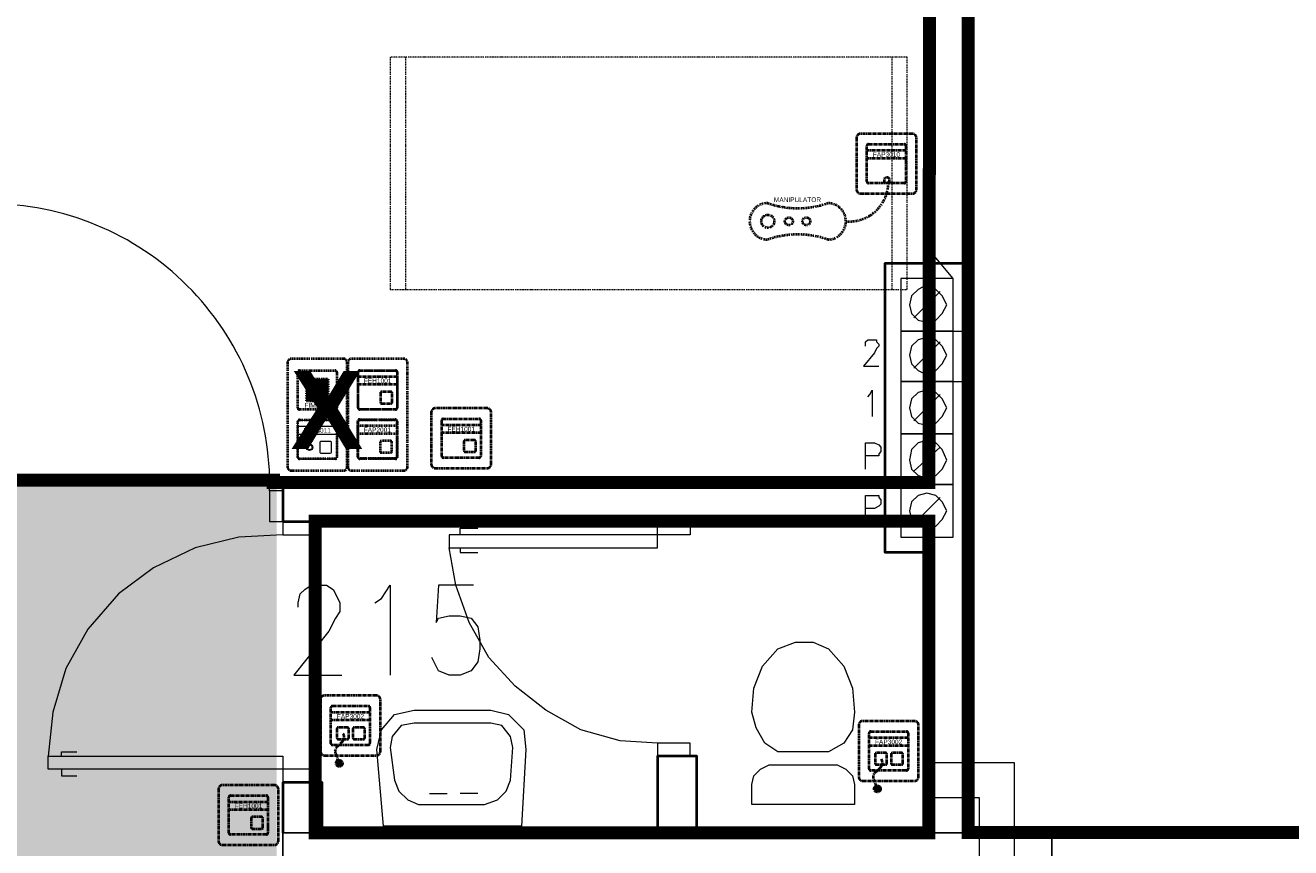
# Model space of a CAD drawing. Header units: millimetres. Extents: x 1 to 17496, y 1 to 30809.
# Tile 214 of 256: x 12491 to 12977, y 21784 to 22100. Entities that reach past the tile are written whole.
import ezdxf
from ezdxf.enums import TextEntityAlignment as Align

# ---------------------------------------------------------------- set-up
doc = ezdxf.new("R2010")
doc.units = ezdxf.units.MM
doc.linetypes.add('BORDER', pattern=[1.75, 0.5, -0.25, 0.5, -0.25, 0, -0.25])
doc.linetypes.add('CENTER', pattern=[2, 1.25, -0.25, 0.25, -0.25])
for name, color, linetype, lineweight in [('0_Przyz_do demontażu', 1, 'CENTER', 40), ('0_Przyz_FAP2001', 1, 'BORDER', 40), ('0_Przyz_FAP3002', 1, 'CENTER', 40), ('0_Przyz_FAP3010', 1, 'CENTER', 40), ('0_Przyz_FEH-1001', 1, 'CENTER', 40), ('0_Przyz_FIM1100', 1, 'BORDER', 40), ('0_Przyz_Manipulator', 1, 'BORDER', 40), ('0_Przyz_Ramka x4', 1, 'BORDER', 40), ('0_Przyz_Sala chorych', 5, 'BORDER', 40), ('0_Przyz_WC pacjenta', 30, 'CENTER', 40), ('0_Przyz_łóżko', 150, 'BORDER', 40), ('2DE_OBJ_ABB-SIGNAL', 7, 'Continuous', 18), ('N_SSP_ewakuacja', 4, 'CENTER', 40)]:
    doc.layers.add(name, color=color, linetype=linetype, lineweight=lineweight)
for name, color, linetype in [('2DE_TXTMARK', 41, 'Continuous'), ('2DE_TXTNUM', 11, 'Continuous'), ('PDF _Geometria', 7, 'Continuous')]:
    doc.layers.add(name, color=color, linetype=linetype)
doc.styles.add('arial', font='arialbd.ttf')
doc.styles.add('CP_ATTR', font='ARIAL.TTF')
doc.styles.add('CP_ELATT', font='ARIAL.TTF')

# ---------------------------------------------------------------- blocks, each defined once
blk = doc.blocks.new('2de_abb_sig_045_1psoxj')
blk.add_lwpolyline([(0, 20), (0, 0, 0.414214), (1.5, -1.5), (21.5, -1.5, 0.414214), (23, 0), (23, 20, 0.414214), (21.5, 21.5), (1.5, 21.5, 0.414214)], format="xyb", close=True)
at = {"flags": 128}
for points in [[(4, 3.1), (4, 16.9)], [(4.6, 17.5), (18.4, 17.5)], [(19, 16.9), (19, 3.1)], [(18.4, 2.5), (4.6, 2.5)]]:
    blk.add_lwpolyline(points, dxfattribs=at)
for centre, start, end in [((4.6, 16.9), 90, 180), ((18.4, 16.9), 0, 90), ((4.6, 3.1), 180, 270), ((18.4, 3.1), 270, 0)]:
    blk.add_arc(centre, 0.6, start, end)
at = {"linetype": 'Continuous', "style": 'CP_ATTR', "flags": 9}
for tag in ['NAME', 'ARTICLE', 'MARK2', 'OTHER1', 'PRODUCT-TYPE', 'ORDER-NO', 'PRODUCER', 'VOLTAGE', 'CURRENT', 'POWER', 'CHARACTER', 'IP', 'OTHER', 'LINK', 'WEIGHT', 'NUMBER', 'GROUP', 'FUNCTION', 'EL-STATUS']:
    blk.add_attdef(tag, text='', height=0.00005, dxfattribs=at).set_placement((0, 0), align=Align.MIDDLE_LEFT)
at = {"layer": '2DE_TXTMARK', "linetype": 'ByBlock', "style": 'CP_ATTR', "width": 0.8, "flags": 8}
blk.add_attdef('MARK1', text='', height=1.8, dxfattribs=at).set_placement((11.5, 27), align=Align.CENTER)
at = {"layer": '2DE_TXTNUM', "style": 'CP_ELATT', "width": 0.8}
blk.add_attdef('TAG', text='', height=2.5, dxfattribs=at).set_placement((11.5, 23), align=Align.CENTER)
blk = doc.blocks.new('2de_abb_sig_012_53oms7o')
at = {"layer": '0_Przyz_FAP3010', "color": 1}
for p, q in [((15, 5), (0, 5)), ((15, 2), (0, 2)), ((6.68, -7.5), (6.68, -5.79)), ((8.63, -7.5), (8.63, -5.79))]:
    blk.add_line(p, q, dxfattribs=at)
at = {"layer": '0_Przyz_FAP3010', "color": 1, "flags": 128}
for points in [[(0, -6.9), (0, 6.9)], [(0.6, 7.5), (14.4, 7.5)], [(15, 6.9), (15, -6.9)], [(14.4, -7.5), (0.6, -7.5)]]:
    blk.add_lwpolyline(points, dxfattribs=at)
at = {"layer": '0_Przyz_FAP3010', "color": 1}
for centre, radius, start, end in [((0.6, 6.9), 0.6, 90, 180), ((14.4, 6.9), 0.6, 0, 90), ((0.6, -6.9), 0.6, 180, 270), ((7.65, -6.54), 1.23, 37.6692, 142.3308), ((14.4, -6.9), 0.6, 270, 0)]:
    blk.add_arc(centre, radius, start, end, dxfattribs=at)
at = {"layer": '0_Przyz_FAP3010', "color": 1, "style": 'CP_ELATT', "width": 0.8}
blk.add_attdef('TAG', text='', height=2.5, dxfattribs=at).set_placement((7.5, 9), align=Align.CENTER)
at = {"layer": '0_Przyz_FAP3010', "color": 1, "linetype": 'ByBlock', "style": 'CP_ATTR', "width": 0.8, "flags": 8}
blk.add_attdef('MARK1', text='', height=1.8, dxfattribs=at).set_placement((7.5, 3.5), align=Align.MIDDLE_CENTER)
at = {"layer": '0_Przyz_FAP3010', "color": 1, "linetype": 'Continuous', "style": 'CP_ATTR', "flags": 9}
for tag in ['NAME', 'ARTICLE', 'MARK2', 'OTHER1', 'PRODUCT-TYPE', 'ORDER-NO', 'PRODUCER', 'VOLTAGE', 'CURRENT', 'POWER', 'CHARACTER', 'IP', 'OTHER', 'LINK', 'WEIGHT', 'NUMBER', 'GROUP', 'FUNCTION', 'EL-STATUS']:
    blk.add_attdef(tag, text='', height=0.00005, dxfattribs=at).set_placement((0, -6.9), align=Align.MIDDLE_LEFT)
blk = doc.blocks.new('2de_abb_sig_011_53jswgj')
blk.add_hatch(color=256).paths.add_polyline_path([(4.43, -14.56, 0.52796), (2.73, -13.39, 1.894083)])
for p, q in [((15, 5), (0, 5)), ((15, 2), (0, 2)), ((2.32, -1.2), (2.32, -4.8)), ((6.38, -0.75), (2.76, -0.75)), ((6.82, -4.8), (6.82, -1.2)), ((6.82, -4.35), (6.82, -4.35)), ((8.47, -1.2), (8.47, -4.8)), ((12.53, -0.75), (8.91, -0.75)), ((12.97, -4.8), (12.97, -1.2)), ((12.97, -4.35), (12.97, -4.35)), ((2.77, -5.25), (6.37, -5.25)), ((4.46, -6.18), (2.81, -7.85)), ((8.92, -5.25), (12.52, -5.25)), ((1.71, -10.8), (3.18, -14.56))]:
    blk.add_line(p, q)
at = {"flags": 128}
for points in [[(0, -6.9), (0, 6.9)], [(0.6, 7.5), (14.4, 7.5)], [(15, 6.9), (15, -6.9)], [(14.4, -7.5), (0.6, -7.5)]]:
    blk.add_lwpolyline(points, dxfattribs=at)
blk.add_circle((3.18, -14.56), 1.25)
for centre, radius, start, end in [((0.6, 6.9), 0.6, 90, 180), ((14.4, 6.9), 0.6, 0, 90), ((2.77, -1.2), 0.45, 88.7598, 180), ((2.77, -4.8), 0.45, 180, 270), ((2.77, -4.52), 2.36, 315.5514, 40.269), ((6.37, -1.2), 0.45, 0, 91.2402), ((6.37, -4.8), 0.45, 270, 0), ((8.92, -1.2), 0.45, 88.7598, 180), ((8.92, -4.8), 0.45, 180, 270), ((12.52, -1.2), 0.45, 0, 91.2402), ((12.52, -4.8), 0.45, 270, 0), ((0.6, -6.9), 0.6, 180, 270), ((3.91, -9.94), 2.36, 117.738, 201.3291), ((14.4, -6.9), 0.6, 270, 0)]:
    blk.add_arc(centre, radius, start, end)
at = {"linetype": 'Continuous', "style": 'CP_ATTR', "flags": 9}
for tag in ['NAME', 'ARTICLE', 'MARK2', 'OTHER1', 'PRODUCT-TYPE', 'ORDER-NO', 'PRODUCER', 'VOLTAGE', 'CURRENT', 'POWER', 'CHARACTER', 'IP', 'OTHER', 'LINK', 'WEIGHT', 'NUMBER', 'GROUP', 'FUNCTION', 'EL-STATUS']:
    blk.add_attdef(tag, text='', height=0.00005, dxfattribs=at).set_placement((0, -6.9), align=Align.MIDDLE_LEFT)
at = {"layer": '2DE_TXTMARK', "linetype": 'ByBlock', "style": 'CP_ATTR', "width": 0.8, "flags": 8}
blk.add_attdef('MARK1', text='', height=1.8, dxfattribs=at).set_placement((7.5, 3.5), align=Align.MIDDLE_CENTER)
at = {"layer": '2DE_TXTNUM', "style": 'CP_ELATT', "width": 0.8}
blk.add_attdef('TAG', text='', height=2.5, dxfattribs=at).set_placement((7.5, 9), align=Align.CENTER)
blk = doc.blocks.new('2de_abb_sig_001_fzxmh7f')
for p, q in [((15, 5), (0, 5)), ((15, 2), (0, 2)), ((8.57, -1.2), (8.57, -4.8)), ((12.63, -0.75), (9.01, -0.75)), ((13.07, -4.8), (13.07, -1.2)), ((13.07, -4.35), (13.07, -4.35)), ((9.02, -5.25), (12.62, -5.25))]:
    blk.add_line(p, q)
at = {"flags": 128}
for points in [[(0, -6.9), (0, 6.9)], [(0.6, 7.5), (14.4, 7.5)], [(15, 6.9), (15, -6.9)], [(14.4, -7.5), (0.6, -7.5)]]:
    blk.add_lwpolyline(points, dxfattribs=at)
for centre, radius, start, end in [((0.6, 6.9), 0.6, 90, 180), ((14.4, 6.9), 0.6, 0, 90), ((9.02, -1.2), 0.45, 88.7598, 180), ((9.02, -4.8), 0.45, 180, 270), ((12.62, -1.2), 0.45, 0, 91.2402), ((12.62, -4.8), 0.45, 270, 0), ((0.6, -6.9), 0.6, 180, 270), ((14.4, -6.9), 0.6, 270, 0)]:
    blk.add_arc(centre, radius, start, end)
at = {"linetype": 'Continuous', "style": 'CP_ATTR', "flags": 9}
for tag in ['NAME', 'ARTICLE', 'MARK2', 'OTHER1', 'PRODUCT-TYPE', 'ORDER-NO', 'PRODUCER', 'VOLTAGE', 'CURRENT', 'POWER', 'CHARACTER', 'IP', 'OTHER', 'LINK', 'WEIGHT', 'NUMBER', 'GROUP', 'FUNCTION', 'EL-STATUS']:
    blk.add_attdef(tag, text='', height=0.00005, dxfattribs=at).set_placement((0, -6.9), align=Align.MIDDLE_LEFT)
at = {"layer": '2DE_TXTMARK', "linetype": 'ByBlock', "style": 'CP_ATTR', "width": 0.8, "flags": 8}
blk.add_attdef('MARK1', text='', height=1.8, dxfattribs=at).set_placement((7.5, 3.5), align=Align.MIDDLE_CENTER)
at = {"layer": '2DE_TXTNUM', "style": 'CP_ELATT', "width": 0.8}
blk.add_attdef('TAG', text='', height=2.5, dxfattribs=at).set_placement((7.5, 9), align=Align.CENTER)
blk = doc.blocks.new('2de_abb_sig_n52_f0txfx9')
for centre, radius in [((-46.34, -15.39), 2.5), ((-38.25, -15.39), 1.5), ((-31.53, -15.39), 1.5)]:
    blk.add_circle(centre, radius)
for centre, radius, start, end in [((-15.05, -0.39), 15.06, 265.1118, 1.486), ((-46.34, -15.39), 7, 90, 270), ((-34.83, 24.3), 34.66, 250.6222, 289.3778), ((-23.33, -15.39), 7, 270, 90), ((-34.83, -55.09), 34.66, 70.6222, 109.3778)]:
    blk.add_arc(centre, radius, start, end)
at = {"linetype": 'Continuous', "style": 'CP_ATTR', "flags": 9}
for tag in ['ARTICLE', 'NAME', 'EL-STATUS', 'FUNCTION', 'GROUP', 'NUMBER', 'WEIGHT', 'LINK', 'OTHER', 'IP', 'CHARACTER', 'POWER', 'CURRENT', 'VOLTAGE', 'PRODUCER', 'ORDER-NO', 'PRODUCT-TYPE', 'OTHER1', 'MARK2']:
    blk.add_attdef(tag, text='', height=0.00005, dxfattribs=at).set_placement((-46.34, -22.39), align=Align.MIDDLE_LEFT)
at = {"layer": '2DE_TXTMARK', "linetype": 'ByBlock', "style": 'CP_ATTR', "width": 0.8, "flags": 8}
blk.add_attdef('MARK1', text='', height=1.8, dxfattribs=at).set_placement((-34.94, -7.09), align=Align.MIDDLE_CENTER)
at = {"layer": '2DE_TXTNUM', "style": 'CP_ELATT', "width": 0.8}
blk.add_attdef('TAG', text='', height=2.5, dxfattribs=at).set_placement((-34.94, -4.09), align=Align.CENTER)
blk = doc.blocks.new('2de_abb_sig_046_18mvjo')
blk.add_lwpolyline([(0, 40), (0, 0, 0.414214), (1.5, -1.5), (21.5, -1.5, 0.414214), (23, 0), (23, 40, 0.414214), (21.5, 41.5), (1.5, 41.5, 0.414214)], format="xyb", close=True)
at = {"flags": 128}
for points in [[(4, 22.6), (4, 36.4)], [(4.6, 37), (18.4, 37)], [(19, 36.4), (19, 22.6)], [(18.4, 22), (4.6, 22)], [(4, 3.6), (4, 17.4)], [(4.6, 18), (18.4, 18)], [(19, 17.4), (19, 3.6)], [(18.4, 3), (4.6, 3)]]:
    blk.add_lwpolyline(points, dxfattribs=at)
for centre, start, end in [((4.6, 36.4), 90, 180), ((18.4, 36.4), 0, 90), ((4.6, 22.6), 180, 270), ((18.4, 22.6), 270, 0), ((4.6, 17.4), 90, 180), ((18.4, 17.4), 0, 90), ((4.6, 3.6), 180, 270), ((18.4, 3.6), 270, 0)]:
    blk.add_arc(centre, 0.6, start, end)
at = {"linetype": 'Continuous', "style": 'CP_ATTR', "flags": 9}
for tag in ['NAME', 'ARTICLE', 'MARK2', 'OTHER1', 'PRODUCT-TYPE', 'ORDER-NO', 'PRODUCER', 'VOLTAGE', 'CURRENT', 'POWER', 'CHARACTER', 'IP', 'OTHER', 'LINK', 'WEIGHT', 'NUMBER', 'GROUP', 'FUNCTION', 'EL-STATUS']:
    blk.add_attdef(tag, text='', height=0.00005, dxfattribs=at).set_placement((0, 0), align=Align.MIDDLE_LEFT)
at = {"layer": '2DE_TXTMARK', "linetype": 'ByBlock', "style": 'CP_ATTR', "width": 0.8, "flags": 8}
blk.add_attdef('MARK1', text='', height=1.8, dxfattribs=at).set_placement((11.5, 47), align=Align.CENTER)
at = {"layer": '2DE_TXTNUM', "style": 'CP_ELATT', "width": 0.8}
blk.add_attdef('TAG', text='', height=2.5, dxfattribs=at).set_placement((11.5, 43), align=Align.CENTER)
blk = doc.blocks.new('2de_abb_sig_006_fzxhx6d')
at = {"flags": 128}
for points in [[(0, -6.9), (0, 6.9)], [(0.6, 7.5), (14.4, 7.5)], [(15, 6.9), (15, -6.9)], [(14.4, -7.5), (0.6, -7.5)]]:
    blk.add_lwpolyline(points, dxfattribs=at)
for points in [[(3.45, 4.27), (11.55, 4.27)], [(11.55, 3.82), (3.45, 3.82)], [(3.45, 3.37), (11.55, 3.37)], [(11.55, 2.92), (3.45, 2.92)], [(3.45, 2.47), (11.55, 2.47)], [(11.55, 2.02), (3.45, 2.02)], [(3.45, 1.57), (11.55, 1.57)], [(11.55, 1.12), (3.45, 1.12)], [(3.45, 0.67), (11.55, 0.67)], [(11.55, 0.22), (3.45, 0.22)], [(3.45, -0.22), (11.55, -0.22)], [(11.55, -0.67), (3.45, -0.67)], [(3.45, -1.12), (11.55, -1.12)], [(11.55, -1.57), (3.45, -1.57)], [(3.45, -2.02), (11.55, -2.02)], [(11.55, -2.47), (3.45, -2.47)], [(3.45, -2.92), (11.55, -2.92)], [(11.55, -3.37), (3.45, -3.37)], [(3.45, -3.82), (11.55, -3.82)], [(11.55, -4.27), (3.45, -4.27)]]:
    blk.add_lwpolyline(points)
for centre, radius, start, end in [((0.6, 6.9), 0.6, 90, 180), ((14.4, 6.9), 0.6, 0, 90), ((3.45, 4.05), 0.225, 90, 270), ((3.45, 3.15), 0.225, 90, 270), ((3.45, 2.25), 0.225, 90, 270), ((3.45, 1.35), 0.225, 90, 270), ((3.45, 0.45), 0.225, 90, 270), ((11.55, 4.05), 0.225, 270, 90), ((11.55, 3.15), 0.225, 270, 90), ((11.55, 2.25), 0.225, 270, 90), ((11.55, 1.35), 0.225, 270, 90), ((11.55, 0.45), 0.225, 270, 90), ((3.45, -0.45), 0.225, 90, 270), ((3.45, -1.35), 0.225, 90, 270), ((3.45, -2.25), 0.225, 90, 270), ((3.45, -3.15), 0.225, 90, 270), ((3.45, -4.05), 0.225, 90, 270), ((11.55, -0.45), 0.225, 270, 90), ((11.55, -1.35), 0.225, 270, 90), ((11.55, -2.25), 0.225, 270, 90), ((11.55, -3.15), 0.225, 270, 90), ((11.55, -4.05), 0.225, 270, 90), ((0.6, -6.9), 0.6, 180, 270), ((14.4, -6.9), 0.6, 270, 0)]:
    blk.add_arc(centre, radius, start, end)
at = {"linetype": 'Continuous', "style": 'CP_ATTR', "flags": 9}
for tag in ['NAME', 'ARTICLE', 'MARK2', 'OTHER1', 'PRODUCT-TYPE', 'ORDER-NO', 'PRODUCER', 'VOLTAGE', 'CURRENT', 'POWER', 'CHARACTER', 'IP', 'OTHER', 'LINK', 'WEIGHT', 'NUMBER', 'GROUP', 'FUNCTION', 'EL-STATUS']:
    blk.add_attdef(tag, text='', height=0.00005, dxfattribs=at).set_placement((0, -6.9), align=Align.MIDDLE_LEFT)
at = {"layer": '2DE_TXTMARK', "linetype": 'ByBlock', "style": 'CP_ATTR', "width": 0.8, "flags": 8}
blk.add_attdef('MARK1', text='', height=1.8, dxfattribs=at).set_placement((7.5, -5.89), align=Align.MIDDLE_CENTER)
at = {"layer": '2DE_TXTNUM', "style": 'CP_ELATT', "width": 0.8}
blk.add_attdef('TAG', text='', height=2.5, dxfattribs=at).set_placement((7.5, 9), align=Align.CENTER)
blk = doc.blocks.new('2de_abb_sig_013_53790e7')
for p, q in [((15, 5), (0, 5)), ((15, 2), (0, 2)), ((8.47, -1.2), (8.47, -4.8)), ((12.53, -0.75), (8.91, -0.75)), ((12.97, -4.8), (12.97, -1.2)), ((12.97, -4.35), (12.97, -4.35)), ((8.92, -5.25), (12.52, -5.25))]:
    blk.add_line(p, q)
at = {"flags": 128}
for points in [[(0, -6.9), (0, 6.9)], [(0.6, 7.5), (14.4, 7.5)], [(15, 6.9), (15, -6.9)], [(14.4, -7.5), (0.6, -7.5)]]:
    blk.add_lwpolyline(points, dxfattribs=at)
at = {"ltscale": 0.2}
for centre, radius in [((4.57, -2.98), 1.25), ((4.57, -3), 0.95)]:
    blk.add_circle(centre, radius, dxfattribs=at)
for centre, radius, start, end in [((0.6, 6.9), 0.6, 90, 180), ((14.4, 6.9), 0.6, 0, 90), ((8.92, -1.2), 0.45, 88.7598, 180), ((8.92, -4.8), 0.45, 180, 270), ((12.52, -1.2), 0.45, 0, 91.2402), ((12.52, -4.8), 0.45, 270, 0), ((0.6, -6.9), 0.6, 180, 270), ((14.4, -6.9), 0.6, 270, 0)]:
    blk.add_arc(centre, radius, start, end)
at = {"linetype": 'Continuous', "style": 'CP_ATTR', "flags": 9}
for tag in ['NAME', 'ARTICLE', 'MARK2', 'OTHER1', 'PRODUCT-TYPE', 'ORDER-NO', 'PRODUCER', 'VOLTAGE', 'CURRENT', 'POWER', 'CHARACTER', 'IP', 'OTHER', 'LINK', 'WEIGHT', 'NUMBER', 'GROUP', 'FUNCTION', 'EL-STATUS']:
    blk.add_attdef(tag, text='', height=0.00005, dxfattribs=at).set_placement((0, -6.9), align=Align.MIDDLE_LEFT)
at = {"layer": '2DE_TXTMARK', "linetype": 'ByBlock', "style": 'CP_ATTR', "width": 0.8, "flags": 8}
blk.add_attdef('MARK1', text='', height=1.8, dxfattribs=at).set_placement((7.5, 3.5), align=Align.MIDDLE_CENTER)
at = {"layer": '2DE_TXTNUM', "style": 'CP_ELATT', "width": 0.8}
blk.add_attdef('TAG', text='', height=2.5, dxfattribs=at).set_placement((7.5, 9), align=Align.CENTER)
blk = doc.blocks.new('2de_abb_sig_010_fzx1zps')
for p, q in [((15, 5), (0, 5)), ((15, 2), (0, 2)), ((8.57, -1.2), (8.57, -4.8)), ((12.63, -0.75), (9.01, -0.75)), ((13.07, -4.8), (13.07, -1.2)), ((13.07, -4.35), (13.07, -4.35)), ((9.02, -5.25), (12.62, -5.25))]:
    blk.add_line(p, q)
at = {"flags": 128}
for points in [[(0, -6.9), (0, 6.9)], [(0.6, 7.5), (14.4, 7.5)], [(15, 6.9), (15, -6.9)], [(14.4, -7.5), (0.6, -7.5)]]:
    blk.add_lwpolyline(points, dxfattribs=at)
for centre, radius, start, end in [((0.6, 6.9), 0.6, 90, 180), ((14.4, 6.9), 0.6, 0, 90), ((9.02, -1.2), 0.45, 88.7598, 180), ((9.02, -4.8), 0.45, 180, 270), ((12.62, -1.2), 0.45, 0, 91.2402), ((12.62, -4.8), 0.45, 270, 0), ((0.6, -6.9), 0.6, 180, 270), ((14.4, -6.9), 0.6, 270, 0)]:
    blk.add_arc(centre, radius, start, end)
at = {"linetype": 'Continuous', "style": 'CP_ATTR', "flags": 9}
for tag in ['NAME', 'ARTICLE', 'MARK2', 'OTHER1', 'PRODUCT-TYPE', 'ORDER-NO', 'PRODUCER', 'VOLTAGE', 'CURRENT', 'POWER', 'CHARACTER', 'IP', 'OTHER', 'LINK', 'WEIGHT', 'NUMBER', 'GROUP', 'FUNCTION', 'EL-STATUS']:
    blk.add_attdef(tag, text='', height=0.00005, dxfattribs=at).set_placement((0, -6.9), align=Align.MIDDLE_LEFT)
at = {"layer": '2DE_TXTMARK', "linetype": 'ByBlock', "style": 'CP_ATTR', "width": 0.8, "flags": 8}
blk.add_attdef('MARK1', text='', height=1.8, dxfattribs=at).set_placement((7.5, 3.5), align=Align.MIDDLE_CENTER)
at = {"layer": '2DE_TXTNUM', "style": 'CP_ELATT', "width": 0.8}
blk.add_attdef('TAG', text='', height=2.5, dxfattribs=at).set_placement((7.5, 9), align=Align.CENTER)

msp = doc.modelspace()

# ---------------------------------------------------------------- hatches: boundary and pattern name
at = {"layer": 'N_SSP_ewakuacja', "lineweight": 60, "transparency": 33554457}
h = msp.add_hatch(color=51, dxfattribs=at)
h.dxf.hatch_style = 1
h.paths.add_polyline_path([(5438.97, 22700.75), (5436.7, 22686.69), (5436.7, 21954.96), (5458.04, 21954.96), (5458.04, 21107.81), (5178.5, 21107.81), (5178.5, 20881.62), (5426.03, 20881.62), (5426.03, 20657.57), (5735.44, 20657.57), (5735.44, 21323.34), (6228.37, 21323.34), (6228.37, 21457.77), (9119.77, 21457.77), (9119.77, 20742.92), (9173.12, 20742.92), (9173.12, 20424.97), (9597.76, 20424.97), (9597.76, 20717.32), (9405.71, 20717.32), (9405.71, 21451.78), (13300.03, 21451.78), (13300.03, 21329.74), (13530.49, 21329.74), (13530.49, 21677.56), (13135.73, 21677.56), (13135.73, 21743.71), (12587.32, 21743.71), (12587.32, 21925.09), (12316.32, 21925.09), (12316.32, 21740.51), (8046.3, 21740.51), (8046.3, 22023.25), (7896.92, 22023.25), (7896.92, 21745.84), (7484.82, 21745.84), (7484.82, 22444.69), (7327.45, 22444.69), (7327.45, 21736.51), (7290.1, 21736.51), (7290.1, 21663.16), (6951.35, 21663.16), (6951.35, 21743.18), (6305.85, 21743.18), (6305.85, 21596.47), (5719.04, 21596.47), (5719.04, 22051.25), (5700.37, 22051.25), (5700.37, 22700.75)])

# ---------------------------------------------------------------- linework, layer by layer
at = {"layer": '0_Przyz_Sala chorych', "ltscale": 500, "const_width": 5}
msp.add_lwpolyline([(12586.1, 21925.03), (12464.26, 21925.03), (12464.26, 22454.31), (12837.98, 22454.31), (12838.39, 22160.79), (12838.1, 21924.12), (12586.08, 21924.12)], close=True, dxfattribs=at)
at = {"layer": '0_Przyz_WC pacjenta', "ltscale": 500, "const_width": 5}
for points in [[(13017.56, 21789.69), (12853.21, 21789.69), (12853.21, 22454.31), (13251.84, 22454.31), (13252.25, 22160.79), (13252.25, 22029.36), (13017.54, 22029.36)], [(12602.14, 21909.27), (12838.03, 21909.27), (12838.03, 21789.57), (12602.19, 21789.57)]]:
    msp.add_lwpolyline(points, close=True, dxfattribs=at)
at = {"layer": '0_Przyz_łóżko', "lineweight": 18}
msp.add_lwpolyline([(12829.76, 21998.39), (12829.76, 22087.66), (12630.99, 22087.66), (12630.99, 21998.39)], close=True, dxfattribs=at)
for points in [[(12636.89, 22087.66), (12636.89, 21998.39)], [(12823.86, 22087.66), (12823.86, 21998.39)]]:
    msp.add_lwpolyline(points, dxfattribs=at)
at = {"layer": 'PDF _Geometria', "lineweight": 40}
for points in [[(12838.18, 22008.49), (12838.18, 22454.87)], [(12853.34, 21789.51), (12853.34, 22454.87)], [(12838.18, 21789.51), (12838.18, 21897.32), (12821.33, 21897.32), (12821.33, 22008.49), (12853.34, 22008.49)], [(12821.33, 21924.27), (12589.72, 21924.27), (12589.72, 21909.11), (12821.33, 21909.11)], [(12748.9, 21789.51), (12748.9, 21818.99), (12733.74, 21818.99), (12733.74, 21789.51)], [(12604.88, 21789.51), (12604.88, 21808.89), (12589.72, 21808.89), (12589.72, 21789.51)]]:
    msp.add_lwpolyline(points, dxfattribs=at)
at = {"layer": 'PDF _Geometria', "lineweight": 18}
for points in [[(12838.18, 22067.45), (12838.18, 22048.92)], [(12853.34, 22048.92), (12853.34, 22067.45)], [(12847.44, 21982.38), (12847.44, 22002.6), (12827.23, 22002.6), (12827.23, 21982.38)], [(12844.92, 21992.49), (12843.23, 21995.86), (12840.7, 21998.39), (12837.34, 22000.07), (12833.97, 21998.39), (12831.44, 21995.86), (12830.6, 21992.49), (12831.44, 21989.12), (12833.97, 21986.59), (12837.34, 21985.75), (12840.7, 21986.59), (12843.23, 21989.12)], [(12847.44, 21963.01), (12847.44, 21982.38), (12827.23, 21982.38), (12827.23, 21963.01)], [(12844.92, 21973.12), (12843.23, 21976.49), (12840.7, 21979.01), (12837.34, 21979.86), (12833.97, 21979.01), (12831.44, 21976.49), (12830.6, 21973.12), (12831.44, 21969.75), (12833.97, 21967.22), (12837.34, 21965.54), (12840.7, 21967.22), (12843.23, 21969.75)], [(12847.44, 21942.8), (12847.44, 21963.01), (12827.23, 21963.01), (12827.23, 21942.8)], [(12844.92, 21952.91), (12843.23, 21956.27), (12840.7, 21958.8), (12837.34, 21959.64), (12833.97, 21958.8), (12831.44, 21956.27), (12830.6, 21952.91), (12831.44, 21949.54), (12833.97, 21947.01), (12837.34, 21946.17), (12840.7, 21947.01), (12843.23, 21949.54)], [(12847.44, 21923.43), (12847.44, 21942.8), (12827.23, 21942.8), (12827.23, 21923.43)], [(12844.92, 21932.69), (12843.23, 21936.9), (12840.7, 21939.43), (12837.34, 21940.27), (12833.97, 21939.43), (12831.44, 21936.9), (12830.6, 21932.69), (12831.44, 21929.32), (12833.97, 21926.8), (12837.34, 21925.95), (12840.7, 21926.8), (12843.23, 21929.32)], [(12847.44, 21903.21), (12847.44, 21923.43), (12827.23, 21923.43), (12827.23, 21903.21)], [(12589.72, 21909.11), (12589.72, 21920.9), (12584.67, 21920.9), (12584.67, 21909.11)], [(12844.92, 21913.32), (12843.23, 21916.69), (12840.7, 21919.22), (12837.34, 21920.06), (12833.97, 21919.22), (12831.44, 21916.69), (12830.6, 21913.32), (12831.44, 21909.95), (12833.97, 21907.43), (12837.34, 21906.58), (12840.7, 21907.43), (12843.23, 21909.95)], [(12601.51, 21904.06), (12601.51, 21909.11), (12589.72, 21909.11), (12589.72, 21904.06)], [(12653.73, 21899), (12733.74, 21899), (12733.74, 21909.11), (12746.38, 21909.11), (12746.38, 21904.06), (12653.73, 21904.06)], [(12853.34, 21846.79), (12853.34, 21865.31)], [(12799.44, 21820.68), (12780.06, 21820.68), (12775.01, 21824.05), (12771.64, 21829.94), (12769.96, 21835.84), (12770.8, 21845.1), (12774.17, 21853.52), (12780.06, 21860.26), (12786.8, 21862.79), (12793.54, 21862.79), (12799.44, 21860.26), (12805.33, 21853.52), (12808.7, 21845.1), (12809.54, 21835.84), (12808.7, 21829.1), (12805.33, 21824.05)], [(12628.46, 21792.04), (12625.94, 21821.52), (12627.62, 21829.1), (12632.67, 21834.99), (12640.25, 21836.68), (12669.73, 21836.68), (12676.47, 21834.99), (12682.37, 21829.1), (12683.21, 21821.52), (12681.52, 21792.04)], [(12641.94, 21800.46), (12667.21, 21800.46), (12672.26, 21802.15), (12675.63, 21805.52), (12677.31, 21809.73), (12678.15, 21822.36), (12677.31, 21826.57), (12673.94, 21830.78), (12669.73, 21831.63), (12640.25, 21831.63), (12635.2, 21830.78), (12631.83, 21826.57), (12630.99, 21822.36), (12632.67, 21809.73), (12634.36, 21805.52), (12637.73, 21802.15)], [(12746.38, 21818.99), (12746.38, 21824.05), (12733.74, 21824.05), (12733.74, 21818.99)], [(12499.6, 21818.99), (12589.72, 21818.99), (12589.72, 21808.89), (12601.51, 21808.89), (12601.51, 21813.94), (12499.6, 21813.94)], [(12809.54, 21808.04), (12809.54, 21800.46), (12769.96, 21800.46), (12769.96, 21808.04), (12770.8, 21811.41), (12773.33, 21813.94), (12776.7, 21815.62), (12802.8, 21815.62), (12806.17, 21813.94), (12808.7, 21811.41)]]:
    msp.add_lwpolyline(points, close=True, dxfattribs=at)
for points in [[(12838.18, 22027.86), (12838.18, 22010.18)], [(12847.44, 22002.6), (12838.18, 22013.55)], [(12832.28, 21987.44), (12842.39, 21997.54)], [(12847.44, 21982.38), (12853.34, 21982.38)], [(12813.75, 21976.49), (12813.75, 21978.17), (12814.6, 21979.01), (12817.96, 21979.01), (12817.96, 21978.17), (12818.81, 21977.33), (12818.81, 21976.49), (12817.96, 21975.65), (12817.12, 21973.96), (12812.91, 21968.91), (12818.81, 21968.91)], [(12832.28, 21968.07), (12842.39, 21978.17)], [(12847.44, 21963.01), (12853.34, 21963.01)], [(12814.6, 21957.12), (12815.44, 21957.96), (12816.28, 21959.64), (12816.28, 21949.54)], [(12832.28, 21947.85), (12842.39, 21957.96)], [(12813.75, 21929.32), (12813.75, 21939.43), (12817.12, 21939.43), (12818.81, 21938.59), (12819.65, 21937.75), (12819.65, 21936.06), (12818.81, 21935.22), (12818.81, 21934.38), (12813.75, 21934.38)], [(12832.28, 21928.48), (12842.39, 21937.75)], [(12813.75, 21909.95), (12813.75, 21919.22), (12818.81, 21919.22), (12818.81, 21918.37), (12819.65, 21917.53), (12819.65, 21915.85), (12818.81, 21915.01), (12817.12, 21914.16), (12813.75, 21914.16)], [(12832.28, 21908.27), (12842.39, 21918.37)], [(12589.72, 21904.06), (12572.88, 21903.21), (12556.03, 21899), (12540.03, 21891.42), (12526.55, 21881.32), (12514.76, 21867.84), (12506.34, 21852.68), (12501.29, 21835.84), (12499.6, 21818.99)], [(12657.94, 21904.06), (12657.94, 21906.58), (12664.68, 21906.58)], [(12733.74, 21824.05), (12719.42, 21824.89), (12704.26, 21829.1), (12690.79, 21836.68), (12679, 21845.94), (12668.89, 21856.89), (12661.31, 21870.37), (12656.26, 21884.69), (12653.73, 21899)], [(12657.94, 21899), (12657.94, 21897.32), (12664.68, 21897.32)], [(12595.62, 21876.26), (12595.62, 21877.95), (12596.46, 21881.32), (12598.14, 21883), (12600.67, 21884.69), (12606.57, 21884.69), (12609.09, 21883), (12609.93, 21881.32), (12611.62, 21877.95), (12611.62, 21874.58), (12609.93, 21872.05), (12607.41, 21867), (12593.93, 21850.15), (12612.46, 21850.15)], [(12625.09, 21877.95), (12627.62, 21879.63), (12630.99, 21884.69), (12630.99, 21850.15)], [(12662.99, 21884.69), (12649.52, 21884.69), (12648.68, 21870.37), (12649.52, 21872.05), (12653.73, 21872.89), (12657.94, 21872.89), (12662.15, 21872.05), (12664.68, 21868.68), (12665.52, 21863.63), (12665.52, 21860.26), (12664.68, 21855.21), (12662.15, 21851.84), (12657.94, 21850.15), (12653.73, 21850.15), (12649.52, 21851.84), (12648.68, 21853.52), (12646.99, 21856.89)], [(12853.34, 21887.21), (12853.34, 21869.53)], [(12838.18, 21846.79), (12838.18, 21865.31)], [(12504.66, 21818.99), (12504.66, 21820.68), (12510.55, 21820.68)], [(12871.02, 21767.62), (12871.02, 21816.47), (12838.18, 21816.47)], [(12504.66, 21813.94), (12504.66, 21811.41), (12510.55, 21811.41)], [(12646.15, 21804.67), (12652.89, 21804.67)], [(12664.68, 21804.67), (12657.94, 21804.67)], [(12857.55, 21767.62), (12857.55, 21802.99), (12838.18, 21802.99)], [(12765.75, 21789.51), (12784.28, 21789.51)]]:
    msp.add_lwpolyline(points, dxfattribs=at)
at = {"layer": 'PDF _Geometria', "lineweight": 25}
msp.add_lwpolyline([(12885.34, 21744.88), (12589.72, 21744.88), (12589.72, 21789.51), (12885.34, 21789.51)], close=True, dxfattribs=at)
at = {"layer": 'PDF _Geometria', "lineweight": 18}
msp.add_arc((12476.92, 21923.48), 107.78, 358.6275, 88.6873, dxfattribs=at)

# ---------------------------------------------------------------- block references
at = {"layer": '0_Przyz_FAP2001', "lineweight": -3}
msp.add_blockref('2de_abb_sig_010_fzx1zps', (12618.57, 21940.9), dxfattribs=at).add_auto_attribs({'MARK1': 'FAP2001'})
at = {"layer": '0_Przyz_FAP3002', "lineweight": -3}
for p in [(12604.24, 21820.78), (12811.1, 21810.98)]:
    msp.add_blockref('2de_abb_sig_045_1psoxj', p, dxfattribs=at)
for p in [(12608.24, 21830.78), (12815.1, 21820.98)]:
    msp.add_blockref('2de_abb_sig_011_53jswgj', p, dxfattribs=at).add_auto_attribs({'MARK1': 'FAP3002'})
at = {"layer": '0_Przyz_FAP3010', "lineweight": -3}
msp.add_blockref('2de_abb_sig_045_1psoxj', (12810.27, 22036.69), dxfattribs=at)
ref = msp.add_blockref('2de_abb_sig_012_53oms7o', (12814.27, 22046.7), dxfattribs=at)
ref.add_attrib('MARK1', 'FAP3010', dxfattribs={"layer": '2DE_TXTMARK', "linetype": 'ByBlock', "height": 1.8, "style": 'CP_ATTR', "width": 0.8, "flags": 8}).set_placement((12821.77, 22050.2), align=Align.MIDDLE_CENTER)
at = {"layer": '0_Przyz_FEH-1001', "lineweight": -3}
for p in [(12618.7, 21959.76), (12650.81, 21941.19), (12569.03, 21796.37)]:
    msp.add_blockref('2de_abb_sig_001_fzxmh7f', p, dxfattribs=at).add_auto_attribs({'MARK1': 'FEH1001'})
for p in [(12646.81, 21931.18), (12565.03, 21786.36)]:
    msp.add_blockref('2de_abb_sig_045_1psoxj', p, dxfattribs=at)
at = {"layer": '0_Przyz_FIM1100', "lineweight": -3}
msp.add_blockref('2de_abb_sig_006_fzxhx6d', (12595.52, 21959.72), dxfattribs=at).add_auto_attribs({'MARK1': 'FIM1100'})
at = {"layer": '0_Przyz_Manipulator', "lineweight": -3}
msp.add_blockref('2de_abb_sig_n52_f0txfx9', (12822.5, 22039.92), dxfattribs=at).add_auto_attribs({'MARK1': 'MANIPULATOR'})
at = {"layer": '0_Przyz_Ramka x4', "linetype": 'Continuous', "lineweight": 0}
for p in [(12591.53, 21930.21), (12614.69, 21930.21)]:
    msp.add_blockref('2de_abb_sig_046_18mvjo', p, dxfattribs=at)
at = {"layer": '2DE_OBJ_ABB-SIGNAL', "lineweight": -3}
msp.add_blockref('2de_abb_sig_013_53790e7', (12595.47, 21940.66), dxfattribs=at).add_auto_attribs({'MARK1': 'FAP3011'})

# ---------------------------------------------------------------- texts
at = {"layer": '0_Przyz_do demontażu', "linetype": 'ByBlock', "lineweight": 30, "insert": (12592.71, 21967), "char_height": 30, "width": 9.5107, "attachment_point": 1, "style": 'arial'}
msp.add_mtext('X', dxfattribs=at)

doc.saveas('drawing.dxf')
